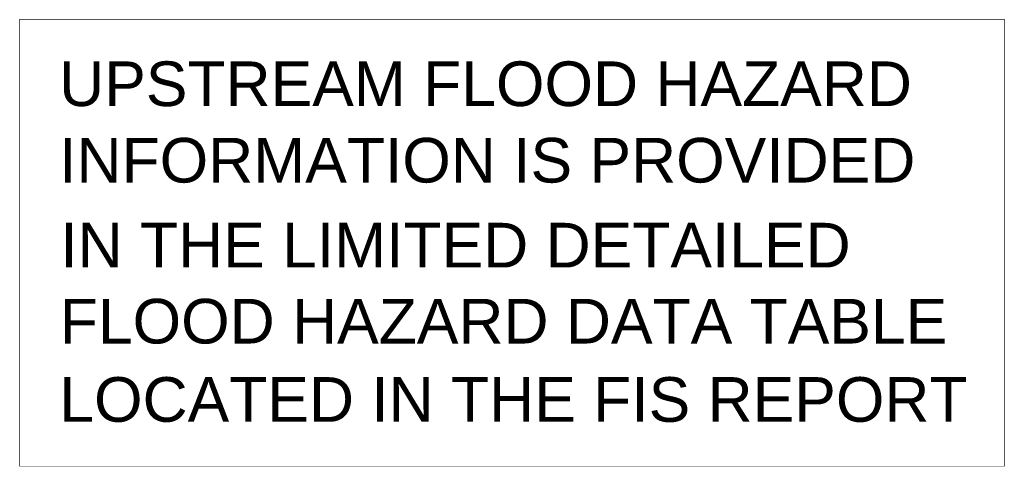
# Model space of a CAD drawing. Header units: inches. Extents: x -2 to 100, y -2 to 19.
# Tile 7 of 7: x 96.016 to 97.78, y 18.179 to 18.979. Entities that reach past the tile are written whole.
import ezdxf

# ---------------------------------------------------------------- set-up
doc = ezdxf.new("R2010")
doc.units = ezdxf.units.IN
doc.header["$LTSCALE"] = 0.3
doc.header["$MEASUREMENT"] = 0
doc.set_wipeout_variables(frame=1)
doc.layers.get('0').update_dxf_attribs({"color": 3})
doc.styles.add('ARIAL', font='ARIAL.TTF')

msp = doc.modelspace()

# ---------------------------------------------------------------- linework, layer by layer
msp.add_lwpolyline([(96.0161, 18.979), (97.7796, 18.979), (97.7796, 18.179), (96.0161, 18.179)], close=True)

# ---------------------------------------------------------------- next in the draw order: wipeouts: each hides what was drawn before it
msp.add_wipeout([(96.0161, 18.979), (97.7796, 18.979), (97.7796, 18.179), (96.0161, 18.179)])

# ---------------------------------------------------------------- next in the draw order: texts
at = {"style": 'ARIAL'}
for s, p in [('UPSTREAM FLOOD HAZARD', (96.0868, 18.8242)), ('INFORMATION IS PROVIDED', (96.0868, 18.6872)), ('IN THE LIMITED DETAILED', (96.0888, 18.5351)), ('FLOOD HAZARD DATA TABLE', (96.0879, 18.3989)), ('LOCATED IN THE FIS REPORT', (96.0871, 18.2587))]:
    msp.add_text(s, height=0.08, dxfattribs=at).set_placement(p)

doc.saveas('drawing.dxf')
